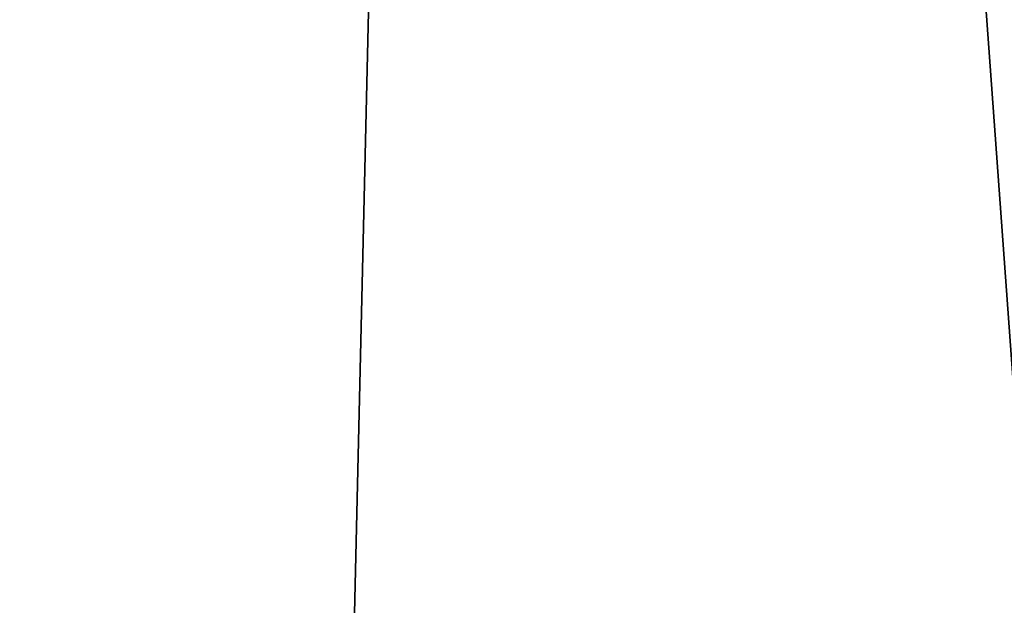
# Model space of a CAD drawing. Header units: metres. Extents: x 59 to 124, y -85 to 86.
# Tile 58 of 251: x 117.5257 to 117.5553, y 24.7173 to 24.7349. Entities that reach past the tile are written whole.
import ezdxf

# ---------------------------------------------------------------- set-up
doc = ezdxf.new("R2010")
doc.units = ezdxf.units.M
doc.layers.add('solid_21414500', color=7, linetype='CONTINUOUS')

msp = doc.modelspace()

# ---------------------------------------------------------------- linework, layer by layer
at = {"layer": 'solid_21414500'}
for points in [[(117.601288, 25.119328, 11.538669), (117.547615, 24.9554, 11.312702), (117.615326, 23.903101, 11.703415)], [(117.615326, 23.903103, -11.703415), (117.540642, 24.929075, -11.276404), (117.600784, 25.118011, -11.53686)], [(117.547615, 24.9554, 11.312702), (117.503128, 24.735353, 11.010914), (117.615326, 23.903101, 11.703415)], [(117.512619, 23.715918, -11.373522), (117.503128, 24.735353, -11.010914), (117.540642, 24.929075, -11.276404)], [(117.615326, 23.903103, -11.703415), (117.512619, 23.715918, -11.373522), (117.540642, 24.929075, -11.276404)], [(117.503128, 24.735353, 11.010914), (117.512619, 23.715939, 11.37354), (117.615326, 23.903101, 11.703415)]]:
    msp.add_3dface(points, dxfattribs=at)

doc.saveas('drawing.dxf')
